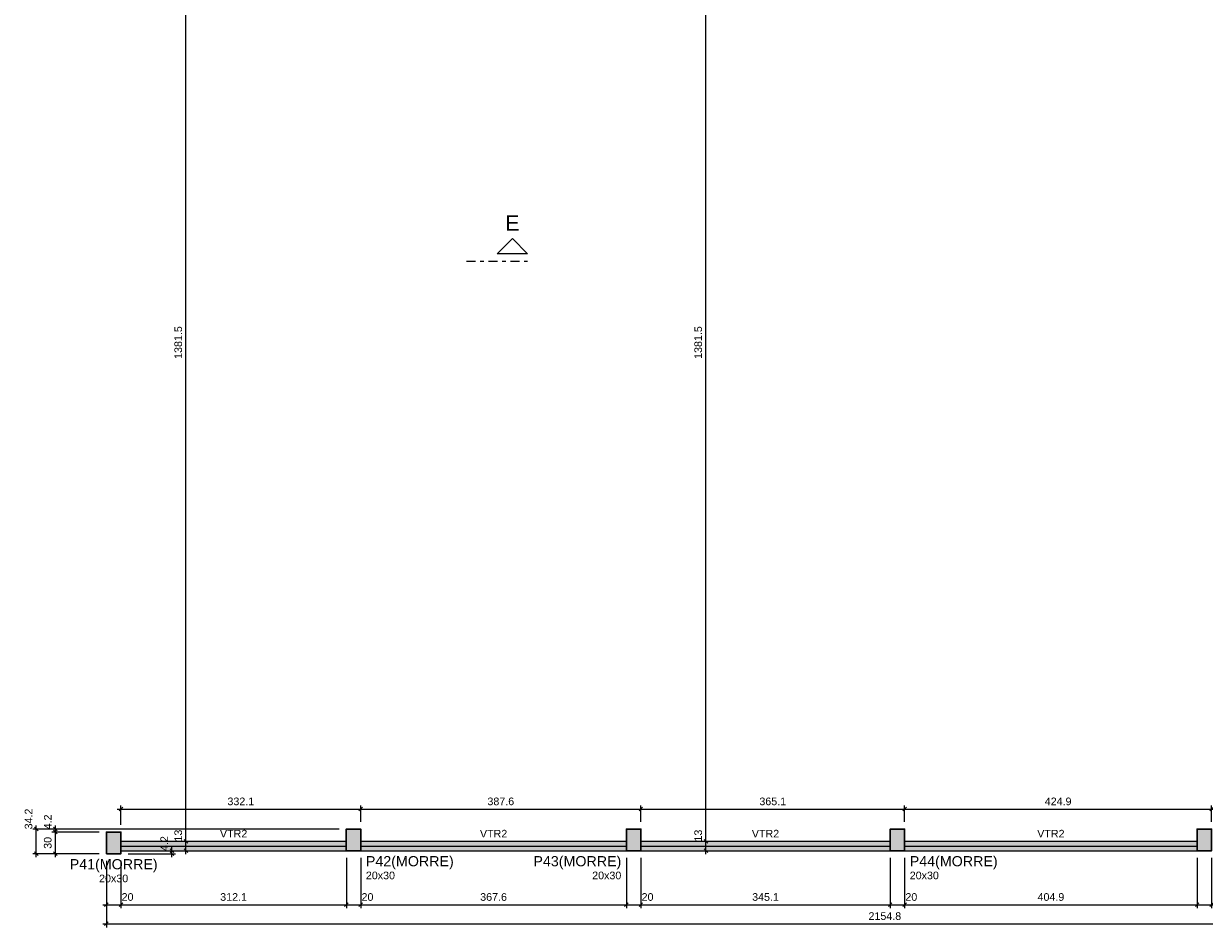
# Model space of a CAD drawing. Header units: millimetres. Extents: x 0 to 119, y 0 to 84.
# Tile 3 of 19: x 26 to 59, y 33 to 58. Entities that reach past the tile are written whole.
import ezdxf

# ---------------------------------------------------------------- set-up
doc = ezdxf.new("R2010")
doc.units = ezdxf.units.MM
doc.header["$MEASUREMENT"] = 0
doc.linetypes.add('DASHDOT', pattern=[2.54, 1.27, -0.635, 0, -0.635])
doc.linetypes.add('NULL', pattern=[0])
doc.layers.get('0').update_dxf_attribs({"lineweight": 18})
for name, color, linetype, lineweight in [('FO-Cortes', 9, 'DASHDOT', 5), ('FO-Cotas', 5, 'Continuous', 5), ('FO-Eixos', 5, 'Continuous', 5), ('FO-Hachura pilar que morre', 106, 'Continuous', 5), ('FO-Hachura viga', 43, 'Continuous', 5), ('FO-Pilares', 4, 'Continuous', 30), ('FO-Textos das vigas', 7, 'Continuous', 5), ('FO-Textos dos pilares', 7, 'Continuous', 5), ('FO-Vigas', 1, 'Continuous', 20)]:
    doc.layers.add(name, color=color, linetype=linetype, lineweight=lineweight)
doc.styles.add('Arial', font='txt')
doc.dimstyles.new('UM_50.000000', dxfattribs={"dimtxt": 0.18, "dimasz": 0.1, "dimexe": 0.1, "dimexo": 0.2, "dimgap": 0, "dimtad": 1, "dimtih": 1, "dimtoh": 1, "dimdec": 1, "dimlfac": 50, "dimzin": 0, "dimdsep": 46, "dimtxsty": 'Standard', "dimcen": 0.09, "dimdle": 0.1, "dimadec": 1, "dimazin": 2, "dimtfac": 1, "dimtdec": 4, "dimtofl": 0, "dimtmove": 0, "dimatfit": 3, "dimfxl": 1, "dimtolj": 1, "dimarcsym": 0})

# ---------------------------------------------------------------- blocks, each defined once
blk = doc.blocks.new('_Oblique')
at = {"color": 0, "linetype": 'ByBlock', "lineweight": -2}
blk.add_line((-0.5, -0.5), (0.5, 0.5), dxfattribs=at)
blk = doc.blocks.new('*D25')
at = {"layer": 'Defpoints', "color": 0}
for p in [(28.342, 35.232), (28.742, 35.232), (28.742, 33.82)]:
    blk.add_point(p, dxfattribs=at)
at = {"layer": 'FO-Cotas', "color": 0, "lineweight": -2}
for p, q in [((28.342, 35.032), (28.342, 33.72)), ((28.742, 35.032), (28.742, 33.72)), ((28.242, 33.82), (28.842, 33.82))]:
    blk.add_line(p, q, dxfattribs=at)
at = {"layer": 'FO-Cotas', "color": 0, "lineweight": -2, "xscale": 0.1, "yscale": 0.1, "zscale": 0.1, "rotation": 180}
blk.add_blockref('_Oblique', (28.342, 33.82), dxfattribs=at)
at = {"layer": 'FO-Cotas', "color": 0, "lineweight": -2, "xscale": 0.1, "yscale": 0.1, "zscale": 0.1}
blk.add_blockref('_Oblique', (28.742, 33.82), dxfattribs=at)
at = {"layer": 'FO-Cotas', "color": 7, "insert": (28.927, 34.032), "char_height": 0.2118, "attachment_point": 5, "rotation": 0.0057, "style": 'Arial'}
blk.add_mtext('\\A1;20', dxfattribs=at)
blk = doc.blocks.new('*D26')
at = {"layer": 'Defpoints', "color": 0}
for p in [(34.983, 35.315), (28.742, 35.232), (34.983, 33.82)]:
    blk.add_point(p, dxfattribs=at)
at = {"layer": 'FO-Cotas', "color": 0, "lineweight": -2}
for p, q in [((28.742, 35.032), (28.742, 33.72)), ((34.983, 35.115), (34.983, 33.72)), ((28.642, 33.82), (35.083, 33.82))]:
    blk.add_line(p, q, dxfattribs=at)
at = {"layer": 'FO-Cotas', "color": 0, "lineweight": -2, "xscale": 0.1, "yscale": 0.1, "zscale": 0.1, "rotation": 180}
blk.add_blockref('_Oblique', (28.742, 33.82), dxfattribs=at)
at = {"layer": 'FO-Cotas', "color": 0, "lineweight": -2, "xscale": 0.1, "yscale": 0.1, "zscale": 0.1}
blk.add_blockref('_Oblique', (34.983, 33.82), dxfattribs=at)
at = {"layer": 'FO-Cotas', "color": 7, "insert": (31.862, 34.032), "char_height": 0.2118, "attachment_point": 5, "rotation": 0.0057, "style": 'Arial'}
blk.add_mtext('\\A1;312.1', dxfattribs=at)
blk = doc.blocks.new('*D27')
at = {"layer": 'Defpoints', "color": 0}
for p in [(34.983, 35.315), (35.383, 35.315), (35.383, 33.82)]:
    blk.add_point(p, dxfattribs=at)
at = {"layer": 'FO-Cotas', "color": 0, "lineweight": -2}
for p, q in [((34.983, 35.115), (34.983, 33.72)), ((35.383, 35.115), (35.383, 33.72)), ((34.883, 33.82), (35.483, 33.82))]:
    blk.add_line(p, q, dxfattribs=at)
at = {"layer": 'FO-Cotas', "color": 0, "lineweight": -2, "xscale": 0.1, "yscale": 0.1, "zscale": 0.1, "rotation": 180}
blk.add_blockref('_Oblique', (34.983, 33.82), dxfattribs=at)
at = {"layer": 'FO-Cotas', "color": 0, "lineweight": -2, "xscale": 0.1, "yscale": 0.1, "zscale": 0.1}
blk.add_blockref('_Oblique', (35.383, 33.82), dxfattribs=at)
at = {"layer": 'FO-Cotas', "color": 7, "insert": (35.568, 34.032), "char_height": 0.2118, "attachment_point": 5, "rotation": 0.0057, "style": 'Arial'}
blk.add_mtext('\\A1;20', dxfattribs=at)
blk = doc.blocks.new('*D28')
at = {"layer": 'Defpoints', "color": 0}
for p in [(35.383, 35.315), (42.736, 35.315), (42.736, 33.82)]:
    blk.add_point(p, dxfattribs=at)
at = {"layer": 'FO-Cotas', "color": 0, "lineweight": -2}
for p, q in [((35.383, 35.115), (35.383, 33.72)), ((42.736, 35.115), (42.736, 33.72)), ((35.283, 33.82), (42.836, 33.82))]:
    blk.add_line(p, q, dxfattribs=at)
at = {"layer": 'FO-Cotas', "color": 0, "lineweight": -2, "xscale": 0.1, "yscale": 0.1, "zscale": 0.1, "rotation": 180}
blk.add_blockref('_Oblique', (35.383, 33.82), dxfattribs=at)
at = {"layer": 'FO-Cotas', "color": 0, "lineweight": -2, "xscale": 0.1, "yscale": 0.1, "zscale": 0.1}
blk.add_blockref('_Oblique', (42.736, 33.82), dxfattribs=at)
at = {"layer": 'FO-Cotas', "color": 7, "insert": (39.059, 34.032), "char_height": 0.2118, "attachment_point": 5, "rotation": 0.0057, "style": 'Arial'}
blk.add_mtext('\\A1;367.6', dxfattribs=at)
blk = doc.blocks.new('*D29')
at = {"layer": 'Defpoints', "color": 0}
for p in [(42.736, 35.315), (43.136, 35.315), (43.136, 33.82)]:
    blk.add_point(p, dxfattribs=at)
at = {"layer": 'FO-Cotas', "color": 0, "lineweight": -2}
for p, q in [((42.736, 35.115), (42.736, 33.72)), ((43.136, 35.115), (43.136, 33.72)), ((42.636, 33.82), (43.236, 33.82))]:
    blk.add_line(p, q, dxfattribs=at)
at = {"layer": 'FO-Cotas', "color": 0, "lineweight": -2, "xscale": 0.1, "yscale": 0.1, "zscale": 0.1, "rotation": 180}
blk.add_blockref('_Oblique', (42.736, 33.82), dxfattribs=at)
at = {"layer": 'FO-Cotas', "color": 0, "lineweight": -2, "xscale": 0.1, "yscale": 0.1, "zscale": 0.1}
blk.add_blockref('_Oblique', (43.136, 33.82), dxfattribs=at)
at = {"layer": 'FO-Cotas', "color": 7, "insert": (43.321, 34.032), "char_height": 0.2118, "attachment_point": 5, "rotation": 0.0057, "style": 'Arial'}
blk.add_mtext('\\A1;20', dxfattribs=at)
blk = doc.blocks.new('*D30')
at = {"layer": 'Defpoints', "color": 0}
for p in [(43.136, 35.315), (50.038, 35.315), (50.038, 33.82)]:
    blk.add_point(p, dxfattribs=at)
at = {"layer": 'FO-Cotas', "color": 0, "lineweight": -2}
for p, q in [((43.136, 35.115), (43.136, 33.72)), ((50.038, 35.115), (50.038, 33.72)), ((43.036, 33.82), (50.138, 33.82))]:
    blk.add_line(p, q, dxfattribs=at)
at = {"layer": 'FO-Cotas', "color": 0, "lineweight": -2, "xscale": 0.1, "yscale": 0.1, "zscale": 0.1, "rotation": 180}
blk.add_blockref('_Oblique', (43.136, 33.82), dxfattribs=at)
at = {"layer": 'FO-Cotas', "color": 0, "lineweight": -2, "xscale": 0.1, "yscale": 0.1, "zscale": 0.1}
blk.add_blockref('_Oblique', (50.038, 33.82), dxfattribs=at)
at = {"layer": 'FO-Cotas', "color": 7, "insert": (46.587, 34.032), "char_height": 0.2118, "attachment_point": 5, "rotation": 0.0057, "style": 'Arial'}
blk.add_mtext('\\A1;345.1', dxfattribs=at)
blk = doc.blocks.new('*D31')
at = {"layer": 'Defpoints', "color": 0}
for p in [(50.038, 35.315), (50.438, 35.315), (50.438, 33.82)]:
    blk.add_point(p, dxfattribs=at)
at = {"layer": 'FO-Cotas', "color": 0, "lineweight": -2}
for p, q in [((50.038, 35.115), (50.038, 33.72)), ((50.438, 35.115), (50.438, 33.72)), ((49.938, 33.82), (50.538, 33.82))]:
    blk.add_line(p, q, dxfattribs=at)
at = {"layer": 'FO-Cotas', "color": 0, "lineweight": -2, "xscale": 0.1, "yscale": 0.1, "zscale": 0.1, "rotation": 180}
blk.add_blockref('_Oblique', (50.038, 33.82), dxfattribs=at)
at = {"layer": 'FO-Cotas', "color": 0, "lineweight": -2, "xscale": 0.1, "yscale": 0.1, "zscale": 0.1}
blk.add_blockref('_Oblique', (50.438, 33.82), dxfattribs=at)
at = {"layer": 'FO-Cotas', "color": 7, "insert": (50.623, 34.032), "char_height": 0.2118, "attachment_point": 5, "rotation": 0.0057, "style": 'Arial'}
blk.add_mtext('\\A1;20', dxfattribs=at)
blk = doc.blocks.new('*D32')
at = {"layer": 'Defpoints', "color": 0}
for p in [(50.438, 35.315), (58.536, 35.315), (58.536, 33.82)]:
    blk.add_point(p, dxfattribs=at)
at = {"layer": 'FO-Cotas', "color": 0, "lineweight": -2}
for p, q in [((50.438, 35.115), (50.438, 33.72)), ((58.536, 35.115), (58.536, 33.72)), ((50.338, 33.82), (58.636, 33.82))]:
    blk.add_line(p, q, dxfattribs=at)
at = {"layer": 'FO-Cotas', "color": 0, "lineweight": -2, "xscale": 0.1, "yscale": 0.1, "zscale": 0.1, "rotation": 180}
blk.add_blockref('_Oblique', (50.438, 33.82), dxfattribs=at)
at = {"layer": 'FO-Cotas', "color": 0, "lineweight": -2, "xscale": 0.1, "yscale": 0.1, "zscale": 0.1}
blk.add_blockref('_Oblique', (58.536, 33.82), dxfattribs=at)
at = {"layer": 'FO-Cotas', "color": 7, "insert": (54.487, 34.032), "char_height": 0.2118, "attachment_point": 5, "rotation": 0.0057, "style": 'Arial'}
blk.add_mtext('\\A1;404.9', dxfattribs=at)
blk = doc.blocks.new('*D33')
at = {"layer": 'Defpoints', "color": 0}
for p in [(58.536, 35.315), (58.936, 35.315), (58.936, 33.82)]:
    blk.add_point(p, dxfattribs=at)
at = {"layer": 'FO-Cotas', "color": 0, "lineweight": -2}
for p, q in [((58.536, 35.115), (58.536, 33.72)), ((58.936, 35.115), (58.936, 33.72)), ((58.436, 33.82), (59.036, 33.82))]:
    blk.add_line(p, q, dxfattribs=at)
at = {"layer": 'FO-Cotas', "color": 0, "lineweight": -2, "xscale": 0.1, "yscale": 0.1, "zscale": 0.1, "rotation": 180}
blk.add_blockref('_Oblique', (58.536, 33.82), dxfattribs=at)
at = {"layer": 'FO-Cotas', "color": 0, "lineweight": -2, "xscale": 0.1, "yscale": 0.1, "zscale": 0.1}
blk.add_blockref('_Oblique', (58.936, 33.82), dxfattribs=at)
at = {"layer": 'FO-Cotas', "color": 7, "insert": (59.121, 34.032), "char_height": 0.2118, "attachment_point": 5, "rotation": 0.0057, "style": 'Arial'}
blk.add_mtext('\\A1;20', dxfattribs=at)
blk = doc.blocks.new('*D47')
at = {"layer": 'Defpoints', "color": 0}
for p in [(71.438, 35.315), (28.342, 35.232), (71.438, 33.291)]:
    blk.add_point(p, dxfattribs=at)
at = {"layer": 'FO-Cotas', "color": 0, "lineweight": -2}
for p, q in [((28.342, 35.032), (28.342, 33.191)), ((71.438, 35.115), (71.438, 33.191)), ((28.242, 33.291), (71.538, 33.291))]:
    blk.add_line(p, q, dxfattribs=at)
at = {"layer": 'FO-Cotas', "color": 0, "lineweight": -2, "xscale": 0.1, "yscale": 0.1, "zscale": 0.1, "rotation": 180}
blk.add_blockref('_Oblique', (28.342, 33.291), dxfattribs=at)
at = {"layer": 'FO-Cotas', "color": 0, "lineweight": -2, "xscale": 0.1, "yscale": 0.1, "zscale": 0.1}
blk.add_blockref('_Oblique', (71.438, 33.291), dxfattribs=at)
at = {"layer": 'FO-Cotas', "color": 7, "insert": (49.89, 33.503), "char_height": 0.2118, "attachment_point": 5, "rotation": 0.0057, "style": 'Arial'}
blk.add_mtext('\\A1;2154.8', dxfattribs=at)
blk = doc.blocks.new('*D50')
at = {"layer": 'Defpoints', "color": 0}
for p in [(26.93, 35.832), (28.342, 35.832), (28.342, 35.232)]:
    blk.add_point(p, dxfattribs=at)
at = {"layer": 'FO-Cotas', "color": 0, "lineweight": -2}
for p, q in [((28.142, 35.832), (26.83, 35.832)), ((26.93, 35.132), (26.93, 35.932)), ((28.142, 35.232), (26.83, 35.232))]:
    blk.add_line(p, q, dxfattribs=at)
at = {"layer": 'FO-Cotas', "color": 0, "lineweight": -2, "xscale": 0.1, "yscale": 0.1, "zscale": 0.1}
for p, rotation in [((26.93, 35.832), 90), ((26.93, 35.232), 270)]:
    blk.add_blockref('_Oblique', p, dxfattribs=dict(at, rotation=rotation))
at = {"layer": 'FO-Cotas', "color": 7, "insert": (26.718, 35.532), "char_height": 0.2118, "attachment_point": 5, "rotation": 90, "style": 'Arial'}
blk.add_mtext('\\A1;30', dxfattribs=at)
blk = doc.blocks.new('*D51')
at = {"layer": 'Defpoints', "color": 0}
for p in [(26.93, 35.915), (28.342, 35.832), (34.983, 35.915)]:
    blk.add_point(p, dxfattribs=at)
at = {"layer": 'FO-Cotas', "color": 0, "lineweight": -2}
for p, q in [((26.93, 35.732), (26.93, 36.015)), ((34.783, 35.915), (26.83, 35.915)), ((28.142, 35.832), (26.83, 35.832))]:
    blk.add_line(p, q, dxfattribs=at)
at = {"layer": 'FO-Cotas', "color": 0, "lineweight": -2, "xscale": 0.1, "yscale": 0.1, "zscale": 0.1}
for p, rotation in [((26.93, 35.915), 90), ((26.93, 35.832), 270)]:
    blk.add_blockref('_Oblique', p, dxfattribs=dict(at, rotation=rotation))
at = {"layer": 'FO-Cotas', "color": 7, "insert": (26.718, 36.113), "char_height": 0.2118, "attachment_point": 5, "rotation": 90, "style": 'Arial'}
blk.add_mtext('\\A1;4.2', dxfattribs=at)
blk = doc.blocks.new('*D65')
at = {"layer": 'Defpoints', "color": 0}
for p in [(26.4, 35.915), (34.983, 35.915), (28.342, 35.232)]:
    blk.add_point(p, dxfattribs=at)
at = {"layer": 'FO-Cotas', "color": 0, "lineweight": -2}
for p, q in [((26.4, 35.132), (26.4, 36.015)), ((34.783, 35.915), (26.3, 35.915)), ((28.142, 35.232), (26.3, 35.232))]:
    blk.add_line(p, q, dxfattribs=at)
at = {"layer": 'FO-Cotas', "color": 0, "lineweight": -2, "xscale": 0.1, "yscale": 0.1, "zscale": 0.1}
for p, rotation in [((26.4, 35.915), 90), ((26.4, 35.232), 270)]:
    blk.add_blockref('_Oblique', p, dxfattribs=dict(at, rotation=rotation))
at = {"layer": 'FO-Cotas', "color": 7, "insert": (26.188, 36.194), "char_height": 0.2118, "attachment_point": 5, "rotation": 90, "style": 'Arial'}
blk.add_mtext('\\A1;34.2', dxfattribs=at)
blk = doc.blocks.new('*D69')
at = {"layer": 'Defpoints', "color": 0}
for p in [(30.154, 35.315), (30.154, 35.315), (28.742, 35.232)]:
    blk.add_point(p, dxfattribs=at)
at = {"layer": 'FO-Cotas', "color": 0, "lineweight": -2}
for p, q in [((30.154, 35.132), (30.154, 35.415)), ((28.942, 35.232), (30.254, 35.232))]:
    blk.add_line(p, q, dxfattribs=at)
at = {"layer": 'FO-Cotas', "color": 0, "lineweight": -2, "xscale": 0.1, "yscale": 0.1, "zscale": 0.1}
for p, rotation in [((30.154, 35.315), 90), ((30.154, 35.232), 270)]:
    blk.add_blockref('_Oblique', p, dxfattribs=dict(at, rotation=rotation))
at = {"layer": 'FO-Cotas', "color": 7, "insert": (29.942, 35.513), "char_height": 0.2118, "attachment_point": 5, "rotation": 90, "style": 'Arial'}
blk.add_mtext('\\A1;4.2', dxfattribs=at)
blk = doc.blocks.new('*D102')
at = {"layer": 'Defpoints', "color": 0}
for p in [(30.542, 35.575), (30.542, 35.575), (30.542, 35.315)]:
    blk.add_point(p, dxfattribs=at)
at = {"layer": 'FO-Cotas', "color": 0, "lineweight": -2}
blk.add_line((30.542, 35.215), (30.542, 35.675), dxfattribs=at)
at = {"layer": 'FO-Cotas', "color": 0, "lineweight": -2, "xscale": 0.1, "yscale": 0.1, "zscale": 0.1}
for p, rotation in [((30.542, 35.575), 90), ((30.542, 35.315), 270)]:
    blk.add_blockref('_Oblique', p, dxfattribs=dict(at, rotation=rotation))
at = {"layer": 'FO-Cotas', "color": 7, "insert": (30.33, 35.733), "char_height": 0.2118, "attachment_point": 5, "rotation": 90, "style": 'Arial'}
blk.add_mtext('\\A1;13', dxfattribs=at)
blk = doc.blocks.new('*D103')
at = {"layer": 'Defpoints', "color": 0}
for p in [(30.542, 63.206), (30.542, 63.206), (30.542, 35.575)]:
    blk.add_point(p, dxfattribs=at)
at = {"layer": 'FO-Cotas', "color": 0, "lineweight": -2}
blk.add_line((30.542, 35.475), (30.542, 63.306), dxfattribs=at)
at = {"layer": 'FO-Cotas', "color": 0, "lineweight": -2, "xscale": 0.1, "yscale": 0.1, "zscale": 0.1}
for p, rotation in [((30.542, 63.206), 90), ((30.542, 35.575), 270)]:
    blk.add_blockref('_Oblique', p, dxfattribs=dict(at, rotation=rotation))
at = {"layer": 'FO-Cotas', "color": 7, "insert": (30.33, 49.39), "char_height": 0.2118, "attachment_point": 5, "rotation": 90, "style": 'Arial'}
blk.add_mtext('\\A1;1381.5', dxfattribs=at)
blk = doc.blocks.new('*D105')
at = {"layer": 'Defpoints', "color": 0}
for p in [(44.936, 35.575), (44.936, 35.575), (44.936, 35.315)]:
    blk.add_point(p, dxfattribs=at)
at = {"layer": 'FO-Cotas', "color": 0, "lineweight": -2}
blk.add_line((44.936, 35.215), (44.936, 35.675), dxfattribs=at)
at = {"layer": 'FO-Cotas', "color": 0, "lineweight": -2, "xscale": 0.1, "yscale": 0.1, "zscale": 0.1}
for p, rotation in [((44.936, 35.575), 90), ((44.936, 35.315), 270)]:
    blk.add_blockref('_Oblique', p, dxfattribs=dict(at, rotation=rotation))
at = {"layer": 'FO-Cotas', "color": 7, "insert": (44.724, 35.733), "char_height": 0.2118, "attachment_point": 5, "rotation": 90, "style": 'Arial'}
blk.add_mtext('\\A1;13', dxfattribs=at)
blk = doc.blocks.new('*D106')
at = {"layer": 'Defpoints', "color": 0}
for p in [(44.936, 63.206), (44.936, 63.206), (44.936, 35.575)]:
    blk.add_point(p, dxfattribs=at)
at = {"layer": 'FO-Cotas', "color": 0, "lineweight": -2}
blk.add_line((44.936, 35.475), (44.936, 63.306), dxfattribs=at)
at = {"layer": 'FO-Cotas', "color": 0, "lineweight": -2, "xscale": 0.1, "yscale": 0.1, "zscale": 0.1}
for p, rotation in [((44.936, 63.206), 90), ((44.936, 35.575), 270)]:
    blk.add_blockref('_Oblique', p, dxfattribs=dict(at, rotation=rotation))
at = {"layer": 'FO-Cotas', "color": 7, "insert": (44.724, 49.39), "char_height": 0.2118, "attachment_point": 5, "rotation": 90, "style": 'Arial'}
blk.add_mtext('\\A1;1381.5', dxfattribs=at)
blk = doc.blocks.new('*D135')
at = {"layer": 'Defpoints', "color": 0}
for p in [(35.383, 36.468), (28.742, 35.832), (35.383, 35.915)]:
    blk.add_point(p, dxfattribs=at)
at = {"layer": 'FO-Cotas', "color": 0, "lineweight": -2}
for p, q in [((28.642, 36.468), (35.483, 36.468)), ((28.742, 36.032), (28.742, 36.568)), ((35.383, 36.115), (35.383, 36.568))]:
    blk.add_line(p, q, dxfattribs=at)
at = {"layer": 'FO-Cotas', "color": 0, "lineweight": -2, "xscale": 0.1, "yscale": 0.1, "zscale": 0.1, "rotation": 180}
blk.add_blockref('_Oblique', (28.742, 36.468), dxfattribs=at)
at = {"layer": 'FO-Cotas', "color": 0, "lineweight": -2, "xscale": 0.1, "yscale": 0.1, "zscale": 0.1}
blk.add_blockref('_Oblique', (35.383, 36.468), dxfattribs=at)
at = {"layer": 'FO-Cotas', "color": 7, "insert": (32.062, 36.68), "char_height": 0.2118, "attachment_point": 5, "rotation": 0.0057, "style": 'Arial'}
blk.add_mtext('\\A1;332.1', dxfattribs=at)
blk = doc.blocks.new('*D136')
at = {"layer": 'Defpoints', "color": 0}
for p in [(43.136, 36.468), (35.383, 35.915), (43.136, 35.915)]:
    blk.add_point(p, dxfattribs=at)
at = {"layer": 'FO-Cotas', "color": 0, "lineweight": -2}
for p, q in [((35.283, 36.468), (43.236, 36.468)), ((35.383, 36.115), (35.383, 36.568)), ((43.136, 36.115), (43.136, 36.568))]:
    blk.add_line(p, q, dxfattribs=at)
at = {"layer": 'FO-Cotas', "color": 0, "lineweight": -2, "xscale": 0.1, "yscale": 0.1, "zscale": 0.1, "rotation": 180}
blk.add_blockref('_Oblique', (35.383, 36.468), dxfattribs=at)
at = {"layer": 'FO-Cotas', "color": 0, "lineweight": -2, "xscale": 0.1, "yscale": 0.1, "zscale": 0.1}
blk.add_blockref('_Oblique', (43.136, 36.468), dxfattribs=at)
at = {"layer": 'FO-Cotas', "color": 7, "insert": (39.259, 36.68), "char_height": 0.2118, "attachment_point": 5, "rotation": 0.0057, "style": 'Arial'}
blk.add_mtext('\\A1;387.6', dxfattribs=at)
blk = doc.blocks.new('*D137')
at = {"layer": 'Defpoints', "color": 0}
for p in [(50.438, 36.468), (43.136, 35.915), (50.438, 35.915)]:
    blk.add_point(p, dxfattribs=at)
at = {"layer": 'FO-Cotas', "color": 0, "lineweight": -2}
for p, q in [((43.036, 36.468), (50.538, 36.468)), ((43.136, 36.115), (43.136, 36.568)), ((50.438, 36.115), (50.438, 36.568))]:
    blk.add_line(p, q, dxfattribs=at)
at = {"layer": 'FO-Cotas', "color": 0, "lineweight": -2, "xscale": 0.1, "yscale": 0.1, "zscale": 0.1, "rotation": 180}
blk.add_blockref('_Oblique', (43.136, 36.468), dxfattribs=at)
at = {"layer": 'FO-Cotas', "color": 0, "lineweight": -2, "xscale": 0.1, "yscale": 0.1, "zscale": 0.1}
blk.add_blockref('_Oblique', (50.438, 36.468), dxfattribs=at)
at = {"layer": 'FO-Cotas', "color": 7, "insert": (46.787, 36.68), "char_height": 0.2118, "attachment_point": 5, "rotation": 0.0057, "style": 'Arial'}
blk.add_mtext('\\A1;365.1', dxfattribs=at)
blk = doc.blocks.new('*D138')
at = {"layer": 'Defpoints', "color": 0}
for p in [(58.936, 36.468), (50.438, 35.915), (58.936, 35.915)]:
    blk.add_point(p, dxfattribs=at)
at = {"layer": 'FO-Cotas', "color": 0, "lineweight": -2}
for p, q in [((50.338, 36.468), (59.036, 36.468)), ((50.438, 36.115), (50.438, 36.568)), ((58.936, 36.115), (58.936, 36.568))]:
    blk.add_line(p, q, dxfattribs=at)
at = {"layer": 'FO-Cotas', "color": 0, "lineweight": -2, "xscale": 0.1, "yscale": 0.1, "zscale": 0.1, "rotation": 180}
blk.add_blockref('_Oblique', (50.438, 36.468), dxfattribs=at)
at = {"layer": 'FO-Cotas', "color": 0, "lineweight": -2, "xscale": 0.1, "yscale": 0.1, "zscale": 0.1}
blk.add_blockref('_Oblique', (58.936, 36.468), dxfattribs=at)
at = {"layer": 'FO-Cotas', "color": 7, "insert": (54.687, 36.68), "char_height": 0.2118, "attachment_point": 5, "rotation": 0.0057, "style": 'Arial'}
blk.add_mtext('\\A1;424.9', dxfattribs=at)

msp = doc.modelspace()

# ---------------------------------------------------------------- hatches: boundary and pattern name
at = {"layer": 'FO-Hachura pilar que morre', "linetype": 'Continuous'}
for points in [[(28.3416, 35.2324), (28.5416, 35.2324), (28.7416, 35.2324), (28.7416, 35.5324), (28.7416, 35.8324), (28.5416, 35.8324), (28.3416, 35.8324), (28.3416, 35.5324)], [(34.9828, 35.3154), (35.1828, 35.3154), (35.3828, 35.3154), (35.3828, 35.6154), (35.3828, 35.9154), (35.1828, 35.9154), (34.9828, 35.9154), (34.9828, 35.6154)], [(42.7356, 35.3154), (42.9356, 35.3154), (43.1356, 35.3154), (43.1356, 35.6154), (43.1356, 35.9154), (42.9356, 35.9154), (42.7356, 35.9154), (42.7356, 35.6154)], [(50.0382, 35.3154), (50.2382, 35.3154), (50.4382, 35.3154), (50.4382, 35.6154), (50.4382, 35.9154), (50.2382, 35.9154), (50.0382, 35.9154), (50.0382, 35.6154)], [(58.5356, 35.3154), (58.7356, 35.3154), (58.9356, 35.3154), (58.9356, 35.6154), (58.9356, 35.9154), (58.7356, 35.9154), (58.5356, 35.9154), (58.5356, 35.6154)]]:
    msp.add_hatch(color=106, dxfattribs=at).paths.add_polyline_path(points)
at = {"layer": 'FO-Hachura viga', "linetype": 'Continuous'}
for points in [[(31.28, 35.5756), (31.28, 35.5756), (28.7416, 35.5756), (28.7416, 35.3156), (31.28, 35.3156), (31.28, 35.5756)], [(34.9828, 35.5756), (34.9828, 35.5756), (31.28, 35.5756), (31.28, 35.3156), (34.9828, 35.3156), (34.9828, 35.5756)], [(41.28, 35.5756), (41.28, 35.5756), (35.3828, 35.5756), (35.3828, 35.3154), (41.28, 35.3154), (41.28, 35.5756)], [(42.7356, 35.5756), (42.7356, 35.5756), (41.28, 35.5756), (41.28, 35.3156), (42.7356, 35.3156), (42.7356, 35.5756)], [(50.0382, 35.5756), (50.0382, 35.5756), (43.1356, 35.5756), (43.1356, 35.3156), (50.0382, 35.3156), (50.0382, 35.5756)], [(51.2802, 35.5756), (51.2802, 35.5756), (50.4382, 35.5756), (50.4382, 35.3154), (51.2802, 35.3154), (51.2802, 35.5756)], [(58.5354, 35.5756), (58.5354, 35.5756), (51.2802, 35.5756), (51.2802, 35.3156), (58.5354, 35.3156), (58.5354, 35.5756)]]:
    msp.add_hatch(color=43, dxfattribs=at).paths.add_polyline_path(points)

# ---------------------------------------------------------------- linework, layer by layer
at = {"layer": 'FO-Cortes', "ltscale": 0.2}
msp.add_line((38.3077, 51.6402), (40.0021, 51.6402), dxfattribs=at)
at = {"layer": 'FO-Cortes', "linetype": 'Continuous', "ltscale": 0.2}
msp.add_lwpolyline([(40.0021, 51.852), (39.1549, 51.852), (39.5785, 52.2756), (40.0021, 51.852)], close=True, dxfattribs=at)
at = {"layer": 'FO-Eixos'}
for p, q in [((28.7416, 35.4454), (31.28, 35.4454)), ((31.28, 35.4454), (34.9828, 35.4454)), ((35.3828, 35.4454), (41.28, 35.4454)), ((41.28, 35.4454), (42.7356, 35.4454)), ((43.1356, 35.4454), (50.0382, 35.4454)), ((50.4382, 35.4454), (51.28, 35.4454)), ((51.28, 35.4454), (58.5356, 35.4454))]:
    msp.add_line(p, q, dxfattribs=at)
at = {"layer": 'FO-Pilares'}
for points in [[(28.3416, 35.2324), (28.5416, 35.2324), (28.7416, 35.2324), (28.7416, 35.5324), (28.7416, 35.8324), (28.5416, 35.8324), (28.3416, 35.8324), (28.3416, 35.5324), (28.3416, 35.2324)], [(34.9828, 35.3154), (35.1828, 35.3154), (35.3828, 35.3154), (35.3828, 35.6154), (35.3828, 35.9154), (35.1828, 35.9154), (34.9828, 35.9154), (34.9828, 35.6154), (34.9828, 35.3154)], [(42.7356, 35.3154), (42.9356, 35.3154), (43.1356, 35.3154), (43.1356, 35.6154), (43.1356, 35.9154), (42.9356, 35.9154), (42.7356, 35.9154), (42.7356, 35.6154), (42.7356, 35.3154)], [(50.0382, 35.3154), (50.2382, 35.3154), (50.4382, 35.3154), (50.4382, 35.6154), (50.4382, 35.9154), (50.2382, 35.9154), (50.0382, 35.9154), (50.0382, 35.6154), (50.0382, 35.3154)], [(58.5356, 35.3154), (58.7356, 35.3154), (58.9356, 35.3154), (58.9356, 35.6154), (58.9356, 35.9154), (58.7356, 35.9154), (58.5356, 35.9154), (58.5356, 35.6154), (58.5356, 35.3154)]]:
    msp.add_lwpolyline(points, close=True, dxfattribs=at)
at = {"layer": 'FO-Vigas'}
for p, q in [((28.7416, 35.5754), (31.28, 35.5754)), ((28.7416, 35.3154), (31.28, 35.3154)), ((31.28, 35.5754), (34.9828, 35.5754)), ((31.28, 35.3154), (34.9828, 35.3154)), ((35.3828, 35.5754), (41.28, 35.5754)), ((35.3828, 35.3154), (41.28, 35.3154)), ((41.28, 35.5754), (42.7356, 35.5754)), ((41.28, 35.3154), (42.7356, 35.3154)), ((43.1356, 35.5754), (50.0382, 35.5754)), ((43.1356, 35.3154), (50.0382, 35.3154)), ((50.4382, 35.5754), (51.28, 35.5754)), ((50.4382, 35.3154), (51.28, 35.3154)), ((51.28, 35.5754), (58.5356, 35.5754)), ((51.28, 35.3154), (58.5356, 35.3154))]:
    msp.add_line(p, q, dxfattribs=at)

# ---------------------------------------------------------------- texts
at = {"layer": 'FO-Cortes', "linetype": 'NULL', "ltscale": 0.2, "insert": (39.5786, 52.4872), "char_height": 0.4236, "width": 0.773711, "attachment_point": 8, "line_spacing_factor": 0.798, "style": 'Arial'}
msp.add_mtext('E', dxfattribs=at)
at = {"layer": 'FO-Textos das vigas', "linetype": 'NULL', "char_height": 0.2118, "width": 1.482568, "attachment_point": 8, "line_spacing_factor": 0.798, "style": 'Arial'}
for insert in [(31.8626, 35.6813), (39.0596, 35.6813), (46.5866, 35.6813), (54.4866, 35.6813)]:
    msp.add_mtext('VTR2', dxfattribs=dict(at, insert=insert))
at = {"layer": 'FO-Textos dos pilares', "linetype": 'NULL', "line_spacing_factor": 0.798, "style": 'Arial'}
for s, insert, char_height, width, attachment_point in [('P41(MORRE)', (28.5416, 34.7154), 0.2824, 4.810635, 8), ('P42(MORRE)', (35.5236, 34.7984), 0.2824, 4.810635, 7), ('P43(MORRE)', (42.5946, 34.7984), 0.2824, 4.810635, 9), ('P44(MORRE)', (50.5796, 34.7984), 0.2824, 4.810635, 7), ('20x30', (28.5416, 34.4383), 0.2118, 1.580273, 8), ('20x30', (35.5236, 34.5213), 0.2118, 1.580273, 7), ('20x30', (42.5946, 34.5213), 0.2118, 1.580273, 9), ('20x30', (50.5796, 34.5213), 0.2118, 1.580273, 7)]:
    msp.add_mtext(s, dxfattribs=dict(at, insert=insert, char_height=char_height, width=width, attachment_point=attachment_point))

# ---------------------------------------------------------------- dimensions: what is measured, and where the dimension line sits
at = {"layer": 'FO-Cotas'}
for base, p1, p2, override, picture, middle in [((30.5416, 63.2056), (30.5416, 35.5754), (30.5416, 63.2056), {"dimtxt": 0.2118, "dimasz": 0.1, "dimexe": 0.1, "dimexo": 0.2, "dimtad": 1, "dimtih": 0, "dimtoh": 0, "dimdec": 1, "dimlfac": 50, "dimzin": 8, "dimtxsty": 'Arial', "dimblk": 'Oblique', "dimblk1": 'Oblique', "dimblk2": 'Oblique', "dimsah": 1, "dimdle": 0.1, "dimse1": 1, "dimse2": 1, "dimclrt": 7, "dimadec": 1, "dimazin": 3, "dimtmove": 2, "dimldrblk": 'Oblique'}, '*D103', (30.3298, 49.3905)), ((44.9356, 63.2056), (44.9356, 35.5754), (44.9356, 63.2056), {"dimtxt": 0.2118, "dimasz": 0.1, "dimexe": 0.1, "dimexo": 0.2, "dimtad": 1, "dimtih": 0, "dimtoh": 0, "dimdec": 1, "dimlfac": 50, "dimzin": 8, "dimtxsty": 'Arial', "dimblk": 'Oblique', "dimblk1": 'Oblique', "dimblk2": 'Oblique', "dimsah": 1, "dimdle": 0.1, "dimse1": 1, "dimse2": 1, "dimclrt": 7, "dimadec": 1, "dimazin": 3, "dimtmove": 2, "dimldrblk": 'Oblique'}, '*D106', (44.7238, 49.3905)), ((26.4001033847, 35.9153856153), (28.3416033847, 35.2323856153), (34.9828033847, 35.9153856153), {"dimtxt": 0.2118, "dimasz": 0.1, "dimexe": 0.1, "dimexo": 0.2, "dimtad": 1, "dimtih": 0, "dimtoh": 0, "dimdec": 1, "dimlfac": 50, "dimzin": 8, "dimtxsty": 'Arial', "dimblk": 'Oblique', "dimblk1": 'Oblique', "dimblk2": 'Oblique', "dimsah": 1, "dimdle": 0.1, "dimse1": 0, "dimse2": 0, "dimclrt": 7, "dimadec": 1, "dimazin": 3, "dimtmove": 2, "dimldrblk": 'Oblique'}, '*D65', (26.1883033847, 36.1936035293)), ((26.9296033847, 35.9153856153), (28.3416033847, 35.8323856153), (34.9828033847, 35.9153856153), {"dimtxt": 0.2118, "dimasz": 0.1, "dimexe": 0.1, "dimexo": 0.2, "dimtad": 1, "dimtih": 0, "dimtoh": 0, "dimdec": 1, "dimlfac": 50, "dimzin": 8, "dimtxsty": 'Arial', "dimblk": 'Oblique', "dimblk1": 'Oblique', "dimblk2": 'Oblique', "dimsah": 1, "dimdle": 0.1, "dimse1": 0, "dimse2": 0, "dimclrt": 7, "dimadec": 1, "dimazin": 3, "dimtmove": 2, "dimldrblk": 'Oblique'}, '*D51', (26.7178033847, 36.1129614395)), ((26.9296, 35.8324), (28.3416, 35.2324), (28.3416, 35.8324), {"dimtxt": 0.2118, "dimasz": 0.1, "dimexe": 0.1, "dimexo": 0.2, "dimtad": 1, "dimtih": 0, "dimtoh": 0, "dimdec": 1, "dimlfac": 50, "dimzin": 8, "dimtxsty": 'Arial', "dimblk": 'Oblique', "dimblk1": 'Oblique', "dimblk2": 'Oblique', "dimsah": 1, "dimdle": 0.1, "dimse1": 0, "dimse2": 0, "dimclrt": 7, "dimadec": 1, "dimazin": 3, "dimtmove": 2, "dimldrblk": 'Oblique'}, '*D50', (26.7178, 35.5324)), ((30.1536033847, 35.3153856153), (28.7416033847, 35.2323856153), (30.1536033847, 35.3153856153), {"dimtxt": 0.2118, "dimasz": 0.1, "dimexe": 0.1, "dimexo": 0.2, "dimtad": 1, "dimtih": 0, "dimtoh": 0, "dimdec": 1, "dimlfac": 50, "dimzin": 8, "dimtxsty": 'Arial', "dimblk": 'Oblique', "dimblk1": 'Oblique', "dimblk2": 'Oblique', "dimsah": 1, "dimdle": 0.1, "dimse1": 0, "dimse2": 1, "dimclrt": 7, "dimadec": 1, "dimazin": 3, "dimtmove": 2, "dimldrblk": 'Oblique'}, '*D69', (29.9418033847, 35.5129614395)), ((30.5416, 35.5754), (30.5416, 35.3154), (30.5416, 35.5754), {"dimtxt": 0.2118, "dimasz": 0.1, "dimexe": 0.1, "dimexo": 0.2, "dimtad": 1, "dimtih": 0, "dimtoh": 0, "dimdec": 1, "dimlfac": 50, "dimzin": 8, "dimtxsty": 'Arial', "dimblk": 'Oblique', "dimblk1": 'Oblique', "dimblk2": 'Oblique', "dimsah": 1, "dimdle": 0.1, "dimse1": 1, "dimse2": 1, "dimclrt": 7, "dimadec": 1, "dimazin": 3, "dimtmove": 2, "dimldrblk": 'Oblique'}, '*D102', (30.3298, 35.7327)), ((44.9356, 35.5754), (44.9356, 35.3154), (44.9356, 35.5754), {"dimtxt": 0.2118, "dimasz": 0.1, "dimexe": 0.1, "dimexo": 0.2, "dimtad": 1, "dimtih": 0, "dimtoh": 0, "dimdec": 1, "dimlfac": 50, "dimzin": 8, "dimtxsty": 'Arial', "dimblk": 'Oblique', "dimblk1": 'Oblique', "dimblk2": 'Oblique', "dimsah": 1, "dimdle": 0.1, "dimse1": 1, "dimse2": 1, "dimclrt": 7, "dimadec": 1, "dimazin": 3, "dimtmove": 2, "dimldrblk": 'Oblique'}, '*D105', (44.7238, 35.7327))]:
    dim = msp.add_linear_dim(base=base, p1=p1, p2=p2, angle=90, dimstyle='UM_50.000000', override=override, dxfattribs=at)
    dim.commit()
    dim.dimension.update_dxf_attribs({"geometry": picture, "text_midpoint": middle, "dimtype": 160, "text_rotation": 90})
for base, p1, p2, picture, middle in [((35.3828, 36.4678), (28.7416, 35.8324), (35.3828, 35.9154), '*D135', (32.0622, 36.6796)), ((43.1356, 36.4678), (35.3828, 35.9154), (43.1356, 35.9154), '*D136', (39.2592, 36.6796)), ((50.4382, 36.4678), (43.1356, 35.9154), (50.4382, 35.9154), '*D137', (46.7869, 36.6796)), ((58.9356, 36.4678), (50.4382, 35.9154), (58.9356, 35.9154), '*D138', (54.6869, 36.6796)), ((71.4382, 33.2909), (28.3416, 35.2324), (71.4382, 35.3154), '*D47', (49.8899, 33.5027)), ((34.9828, 33.8204), (28.7416, 35.2324), (34.9828, 35.3154), '*D26', (31.8622, 34.0322)), ((35.3828, 33.8204), (34.9828, 35.3154), (35.3828, 35.3154), '*D27', (35.5681, 34.0322)), ((42.7356, 33.8204), (35.3828, 35.3154), (42.7356, 35.3154), '*D28', (39.0592, 34.0322)), ((43.1356, 33.8204), (42.7356, 35.3154), (43.1356, 35.3154), '*D29', (43.3209, 34.0322)), ((50.0382, 33.8204), (43.1356, 35.3154), (50.0382, 35.3154), '*D30', (46.5869, 34.0322)), ((50.4382, 33.8204), (50.0382, 35.3154), (50.4382, 35.3154), '*D31', (50.6235, 34.0322)), ((58.5356, 33.8204), (50.4382, 35.3154), (58.5356, 35.3154), '*D32', (54.4869, 34.0322)), ((58.9356, 33.8204), (58.5356, 35.3154), (58.9356, 35.3154), '*D33', (59.1209, 34.0322)), ((28.7416, 33.8204), (28.3416, 35.2324), (28.7416, 35.2324), '*D25', (28.9269, 34.0322))]:
    dim = msp.add_linear_dim(base=base, p1=p1, p2=p2, dimstyle='UM_50.000000', override={"dimtxt": 0.2118, "dimasz": 0.1, "dimexe": 0.1, "dimexo": 0.2, "dimtad": 1, "dimtih": 0, "dimtoh": 0, "dimdec": 1, "dimlfac": 50, "dimzin": 8, "dimtxsty": 'Arial', "dimblk": 'Oblique', "dimblk1": 'Oblique', "dimblk2": 'Oblique', "dimsah": 1, "dimdle": 0.1, "dimse1": 0, "dimse2": 0, "dimclrt": 7, "dimadec": 1, "dimazin": 3, "dimtmove": 2, "dimldrblk": 'Oblique'}, dxfattribs=at)
    dim.commit()
    dim.dimension.update_dxf_attribs({"geometry": picture, "text_midpoint": middle, "dimtype": 160, "text_rotation": 0.00573})

doc.saveas('drawing.dxf')
